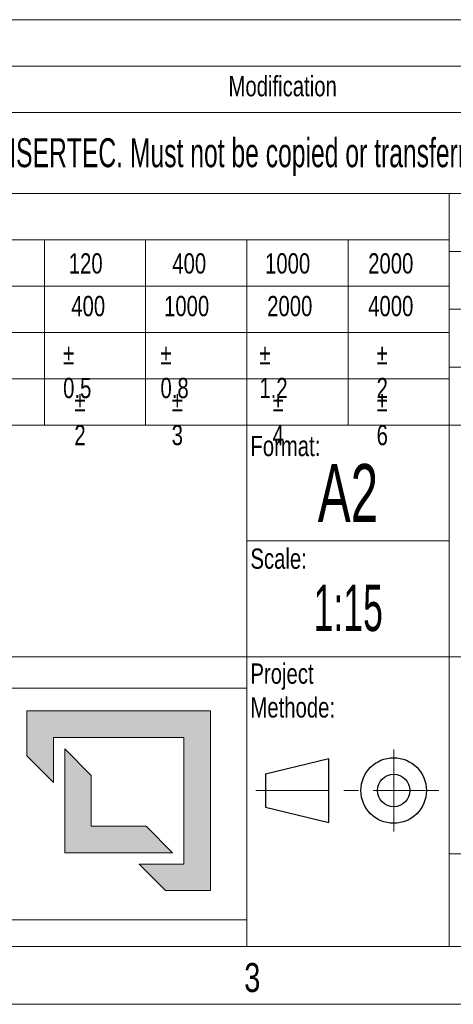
# Model space of a CAD drawing. Header units: millimetres. Extents: x 15 to 592, y 5 to 415.
# Tile 11 of 13: x 457 to 494, y 5 to 90. Entities that reach past the tile are written whole.
import ezdxf

# ---------------------------------------------------------------- set-up
doc = ezdxf.new("R2010")
doc.units = ezdxf.units.MM
doc.linetypes.add('CENTER', pattern=[10.16, 6.35, -1.27, 1.27, -1.27])
doc.linetypes.add('CENTERX2', pattern=[20.32, 12.7, -2.54, 2.54, -2.54])
doc.layers.add('SLD-0', color=179, linetype='Continuous')
doc.styles.add('SLDTEXTSTYLE0', font='TXT', dxfattribs={"width": 0.75})
doc.styles.add('SLDTEXTSTYLE1', font='TXT', dxfattribs={"width": 0.574367})
doc.styles.add('SLDTEXTSTYLE2', font='TXT', dxfattribs={"width": 0.638186})

# ---------------------------------------------------------------- blocks, each defined once
blk = doc.blocks.new('LOGO_sombreado')
at = {"linetype": 'Continuous'}
for points in [[(69.338, 18.023), (53.486, 18.023), (53.486, 14.148), (55.776, 11.858), (55.776, 15.733), (67.048, 15.733), (67.048, 4.812), (63.173, 4.812), (65.463, 2.523), (69.338, 2.523)], [(59.044, 12.465), (56.754, 14.754), (56.754, 5.791), (66.07, 5.791), (63.78, 8.081), (59.044, 8.081)]]:
    blk.add_hatch(color=7, dxfattribs=at).paths.add_polyline_path(points, flags=0)
at = {"color": 7, "linetype": 'Continuous', "lineweight": 18}
for p, q in [((0, 20), (72.5, 20)), ((72.5, 20), (72.502, 20.001)), ((72.5, 20), (72.5, 0)), ((53.486, 14.148), (53.486, 18.023)), ((53.486, 18.023), (69.338, 18.023)), ((69.338, 18.023), (69.338, 2.523)), ((67.048, 15.733), (55.776, 15.733)), ((55.776, 15.733), (55.776, 11.858)), ((67.048, 4.812), (67.048, 15.733)), ((56.754, 5.791), (56.754, 14.754)), ((56.754, 14.754), (59.044, 12.465)), ((55.776, 11.858), (53.486, 14.148)), ((59.044, 12.465), (59.044, 8.081)), ((59.044, 8.081), (63.78, 8.081)), ((63.78, 8.081), (66.07, 5.791)), ((66.07, 5.791), (56.754, 5.791)), ((65.463, 2.523), (63.173, 4.812)), ((63.173, 4.812), (67.048, 4.812)), ((69.338, 2.523), (65.463, 2.523)), ((0, 0), (72.5, 0))]:
    blk.add_line(p, q, dxfattribs=at)

msp = doc.modelspace()

# ---------------------------------------------------------------- linework, layer by layer
at = {"color": 7, "linetype": 'Continuous', "lineweight": 18}
for p, q in [((404, 90), (584, 90)), ((404, 86), (584, 86)), ((404, 82), (584, 82)), ((404, 75), (584, 75)), ((494, 75), (494, 10)), ((404, 71), (494, 71)), ((459, 55), (459, 71)), ((467.75, 55), (467.75, 71)), ((476.5, 55), (476.5, 71)), ((485.25, 55), (485.25, 71)), ((554, 70), (494, 70)), ((404, 67), (494, 67)), ((554, 65), (494, 65)), ((404, 63), (494, 63)), ((554, 60), (494, 60)), ((404, 59), (494, 59)), ((450.25, 55), (459, 55)), ((459, 55), (467.75, 55)), ((467.75, 55), (476.5, 55)), ((476.5, 55), (485.25, 55)), ((476.5, 55), (476.5, 35)), ((485.25, 55), (494, 55)), ((494, 55), (509, 55)), ((476.5, 45), (494, 45)), ((404, 35), (494, 35)), ((476.5, 35), (476.5, 10)), ((494, 35), (584, 35)), ((494, 18), (584, 18)), ((584, 10), (20, 10)), ((404, 10), (584, 10)), ((589, 5), (15, 5))]:
    msp.add_line(p, q, dxfattribs=at)
at = {"color": 7, "linetype": 'CENTERX2', "lineweight": 18}
msp.add_line((489.19464, 27.00565), (489.19464, 19.92984), dxfattribs=at)
at = {"color": 7, "linetype": 'Continuous', "lineweight": 25}
for p, q in [((478.10603, 24.8924), (483.59097, 26.22209)), ((483.59097, 20.68966), (483.59097, 26.22209)), ((478.10603, 24.8924), (478.10603, 22.01934)), ((478.10603, 22.01934), (483.59097, 20.68966))]:
    msp.add_line(p, q, dxfattribs=at)
at = {"color": 7, "linetype": 'CENTER', "lineweight": 18}
msp.add_line((477.27498, 23.45587), (493.08871, 23.45587), dxfattribs=at)
at = {"color": 7, "linetype": 'Continuous', "lineweight": 25}
for radius in [2.83118, 1.40092]:
    msp.add_circle((489.19464, 23.45587), radius, dxfattribs=at)

# ---------------------------------------------------------------- block references
at = {"color": 7, "linetype": 'Continuous'}
msp.add_blockref('LOGO_sombreado', (404.00963, 12.29796), dxfattribs=at)

# ---------------------------------------------------------------- texts
at = {"color": 7, "linetype": 'Continuous', "lineweight": 0, "style": 'SLDTEXTSTYLE0'}
for s, insert, char_height, attachment_point in [('Modification', (479.59903, 85.13631), 1.75, 2), ('Tolerance for dimensions without tol. according to ISO 2768-mK', (404.64007, 73.81161), 1.75, 1), ('120', (461.11078, 69.83516), 1.75, 1), ('400', (470.05777, 69.83516), 1.75, 1), ('1000', (478.07594, 69.83516), 1.75, 1), ('2000', (486.99117, 69.83516), 1.75, 1), ('400', (461.32708, 66.15427), 1.75, 1), ('1000', (469.34525, 66.15427), 1.75, 1), ('2000', (478.26048, 66.15427), 1.75, 1), ('4000', (486.99117, 66.15427), 1.75, 1), ('%%p^J0.5', (460.62525, 61.99897), 1.75, 1), ('%%p^J0.8', (469.03742, 61.99897), 1.75, 1), ('%%p^J1.2', (477.58975, 61.99897), 1.75, 1), ('%%p^J2', (487.72144, 61.99897), 1.75, 1), ('%%p^J2', (461.59504, 57.93582), 1.75, 1), ('%%p^J3', (470.00721, 57.93582), 1.75, 1), ('%%p^J4', (478.73256, 57.93582), 1.75, 1), ('%%p^J6', (487.72144, 57.93582), 1.75, 1), ('Format:', (476.81201, 54.07419), 1.75, 1), ('Scale:', (476.81201, 44.3477), 1.75, 1), ('Project^JMethode:', (476.81201, 34.42461), 1.75, 1), ('3', (476.97483, 8.56267), 2.5, 2)]:
    msp.add_mtext(s, dxfattribs=dict(at, insert=insert, char_height=char_height, attachment_point=attachment_point))
at = {"layer": 'SLD-0', "color": 7, "attachment_point": 2}
for s, insert, char_height, style in [('This drawing is property of INSERTEC. Must not be copied or transferred to third parties in any way without written authorization.', (489.52452, 79.76737), 2.5, 'SLDTEXTSTYLE2'), ('A2', (485.24283, 51.63663), 5, 'SLDTEXTSTYLE2'), ('1:15', (485.27221, 41.22544), 4, 'SLDTEXTSTYLE1')]:
    msp.add_mtext(s, dxfattribs=dict(at, insert=insert, char_height=char_height, style=style))

doc.saveas('drawing.dxf')
